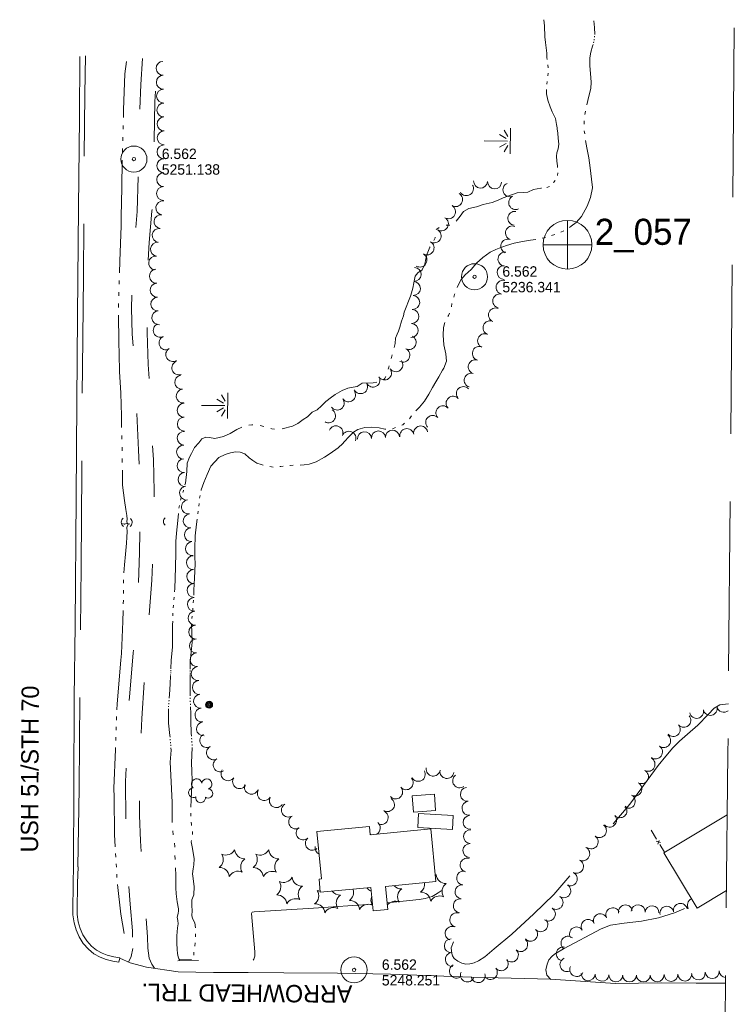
# Model space of a CAD drawing. Header units: feet. Extents: x 190954 to 193035, y 263439 to 264750.
# Tile 3 of 4: x 191728 to 192139, y 264112 to 264677. Entities that reach past the tile are written whole.
import ezdxf

# ---------------------------------------------------------------- set-up
doc = ezdxf.new("R2010")
doc.units = ezdxf.units.FT
doc.header["$MEASUREMENT"] = 0
for name, pattern in [('DGN Style 3', [136.13208, 97.2372, -38.89488]), ('DGN Style 5', [68.06604, 29.17116, -38.89488]), ('DGN Style 6', [184.945154, 0.097237, -38.89488, 68.06604, -38.89488, 0.097237, -38.89488])]:
    doc.linetypes.add(name, pattern=pattern)
for name, color, linetype, lineweight in [('E_DWY', 3, 'DGN Style 3', 0), ('E_LAND_Vegetation', 20, 'Continuous', 0), ('E_MAP_Limits', 20, 'DGN Style 3', 0), ('E_MAP_PassPoints', 43, 'Continuous', 0), ('E_MISCPROP', 43, 'Continuous', 0), ('E_MISCPROP_HvyLine', 251, 'Continuous', 13), ('E_MISCPROP_Railing', 43, 'Continuous', 0), ('E_PATH_Sidewalk', 3, 'DGN Style 5', 0), ('E_RDWY', 43, 'Continuous', 13), ('E_RDWY_Gravel', 43, 'DGN Style 3', 13), ('E_RDWY_Name', 231, 'Continuous', 0), ('E_WTR', 251, 'DGN Style 6', 0)]:
    doc.layers.add(name, color=color, linetype=linetype, lineweight=lineweight)
doc.styles.add('Style-IGR_FONT_0', font='IGR_FONT_0.shx')

# ---------------------------------------------------------------- blocks, each defined once
blk = doc.blocks.new('PP_5')
at = {"layer": 'E_MAP_PassPoints', "color": 43, "linetype": 'Continuous', "lineweight": 0}
for radius in [7.5, 0.96]:
    blk.add_circle((0, 0), radius, dxfattribs=at)
blk = doc.blocks.new('PP_6')
at = {"layer": 'E_MAP_PassPoints', "color": 43, "linetype": 'Continuous', "lineweight": 0}
for radius in [7.5, 0.96]:
    blk.add_circle((0, 0), radius, dxfattribs=at)
blk = doc.blocks.new('PHOTOC')
at = {"layer": 'E_MAP_Limits', "color": 3, "linetype": 'Continuous', "lineweight": 0}
for p, q in [((0.12, 14.06), (0.06, -13.8)), ((-13.79, 0.03), (14.12, 0.01))]:
    blk.add_line(p, q, dxfattribs=at)
blk.add_circle((0.17, 0.03), 14, dxfattribs=at)
blk = doc.blocks.new('CULVRT_2')
at = {"layer": 'E_MISCPROP_Railing', "color": 43, "linetype": 'Continuous', "lineweight": 0}
blk.add_arc((2.38, 1.79), 2.98, 216.8792, 323.1188, dxfattribs=at)
blk = doc.blocks.new('CULVRT_3')
at = {"layer": 'E_MISCPROP_Railing', "color": 43, "linetype": 'Continuous', "lineweight": 0}
blk.add_arc((2.23, 1.67), 2.79, 216.8798, 323.1194, dxfattribs=at)
blk = doc.blocks.new('CULVRT_4')
at = {"layer": 'E_MISCPROP_Railing', "color": 43, "linetype": 'Continuous', "lineweight": 0}
blk.add_arc((2.1, 1.58), 2.63, 216.8792, 323.1187, dxfattribs=at)
blk = doc.blocks.new('MARSH')
at = {"layer": 'E_WTR', "color": 150, "linetype": 'Continuous', "lineweight": 0}
for p, q in [((0.03, 15.02), (0.03, 1.6)), ((-1.34, 2.37), (-3.54, 6.22)), ((1.46, 2.37), (3.66, 6.22)), ((-6.13, 3.53), (-2.44, 1.44)), ((6.25, 3.53), (2.56, 1.44)), ((-7.39, -0.05), (7.4, -0.05))]:
    blk.add_line(p, q, dxfattribs=at)
blk = doc.blocks.new('POLE_1')
at = {"layer": 'E_MISCPROP', "color": 1, "linetype": 'Continuous', "lineweight": 0}
for centre, radius in [((-0.01, 0.02), 2.02), ((-0.01, 0.03), 1.52), ((0, -0.01), 1.01), ((0, 0), 0.502)]:
    blk.add_circle(centre, radius, dxfattribs=at)
blk = doc.blocks.new('PINEL')
at = {"layer": 'E_LAND_Vegetation', "color": 94, "linetype": 'Continuous', "lineweight": 0}
for centre, start, end in [((-8.14, 7.32), 275.2115, 0.9764), ((2.26, 10.71), 215.2115, 300.9764), ((10.41, 3.41), 155.2115, 240.9765), ((-10.4, -3.39), 335.2115, 60.9764), ((-2.25, -10.7), 35.2115, 120.9765), ((8.15, -7.3), 95.2115, 180.9765)]:
    blk.add_arc(centre, 5.72, start, end, dxfattribs=at)
blk = doc.blocks.new('TREE')
at = {"layer": 'E_LAND_Vegetation', "color": 94, "linetype": 'Continuous', "lineweight": 0}
for centre, radius, start, end in [((-1.47, 4.28), 2.78, 1.3948, 209.1678), ((-4.47, 0.2), 2.78, 78.0718, 279.0828), ((3.57, 2.42), 2.97, 278.4239, 139.6578), ((-2.01, -4.2), 2.61, 140.7799, 358.7125), ((3.46, -3.43), 2.97, 196.0747, 79.048)]:
    blk.add_arc(centre, radius, start, end, dxfattribs=at)

msp = doc.modelspace()

# ---------------------------------------------------------------- linework, layer by layer
at = {"layer": 'E_DWY', "color": 2, "linetype": 'DGN Style 3', "lineweight": 0, "flags": 128}
for points in [[(192135.47, 264284.22), (192130.56, 264283.66), (192127.3, 264281.73), (192123.89, 264278.16), (192117.86, 264272.04), (192112.02, 264266.89), (192107.33, 264262.72), (192103.66, 264259.02), (192099.51, 264254.23), (192095.23, 264248.75), (192078.92, 264226.53), (192063.98, 264209.14), (192046.52, 264187.97), (192035.21, 264174.74), (192023.8, 264163.62), (192011.11, 264151.8), (192000.88, 264143.47), (191995.57, 264138.76), (191991.85, 264136.59), (191989.36, 264135.49), (191986.85, 264134.78), (191984.56, 264134.66), (191982.4, 264135.13), (191979.98, 264136.44), (191977.92, 264137.97), (191976.92, 264139.5), (191976.51, 264140.8), (191976.21, 264144.03), (191977.5, 264147.6), (191984.39, 264169.13), (191983.07, 264172.07), (191972.92, 264177.15), (191971.76, 264177.23), (191970.37, 264176.72), (191968.75, 264175.61), (191967.22, 264174.61), (191965.31, 264173.47), (191961.2, 264172.41), (191957.9, 264171.82), (191939.38, 264169.86)], [(191930.99, 264169.06), (191897.07, 264166.79), (191862.97, 264164.75), (191861.85, 264164.46), (191861.44, 264163.75), (191863.4, 264141.8), (191863.34, 264139.31), (191862.75, 264137.44), (191861.32, 264135.29), (191859.13, 264133.17), (191852.93, 264129.86)], [(192033.47, 264125.91), (192031.22, 264128.3), (192030.55, 264131.4), (192031.3, 264134.63), (192032.41, 264137.13), (192034.05, 264139.01), (192035.55, 264140.39), (192040.82, 264143.47), (192062.35, 264154.87), (192067.71, 264157), (192075.64, 264158.22), (192085.6, 264159.25), (192095.38, 264161.22), (192104.5, 264164.09), (192109.93, 264166.41), (192115.78, 264169.67)]]:
    msp.add_lwpolyline(points, dxfattribs=at)
at = {"layer": 'E_LAND_Vegetation', "color": 94, "linetype": 'Continuous', "lineweight": 0}
for centre, radius, start, end in [((191810.67, 264649.51), 4, 91.104, 271.0887), ((191810.82, 264641.52), 4, 91.104, 271.0887), ((191810.98, 264633.53), 4, 91.104, 271.0887), ((191811.13, 264625.54), 4, 91.104, 271.0887), ((191811.28, 264617.54), 4, 91.104, 271.0887), ((191811.32, 264609.49), 4, 89.2663, 269.251), ((191811.22, 264601.49), 4, 89.2663, 269.251), ((191811.11, 264593.5), 4, 89.2663, 269.251), ((191811.01, 264585.51), 4, 89.2663, 269.251), ((191810.91, 264577.52), 4, 89.2663, 269.251), ((191984.99, 264580.35), 4.03, 211.3272, 31.3118), ((191993.14, 264584.69), 4.03, 176.8284, 356.8131), ((192001.2, 264584.24), 4.03, 176.8284, 356.8131), ((192009.97, 264579.72), 4.03, 114.3282, 294.3129), ((191978.77, 264574.05), 4.03, 239.4193, 59.404), ((192013.29, 264572.37), 4.03, 114.3282, 294.3129), ((191810.51, 264569.3), 4, 82.6318, 262.6164), ((191974.67, 264567.1), 4.03, 239.4193, 59.404), ((191809.49, 264561.38), 4, 82.6318, 262.6164), ((191970.56, 264560.16), 4.03, 239.4193, 59.404), ((192012.83, 264563.29), 4.03, 83.1843, 263.169), ((191808.46, 264553.45), 4, 82.6318, 262.6164), ((192011.46, 264554.87), 4.03, 69.9464, 249.931), ((191966.46, 264553.21), 4.03, 239.4193, 59.404), ((192008.69, 264547.29), 4.03, 69.9464, 249.931), ((191807.43, 264545.53), 4, 82.6318, 262.6164), ((191962.35, 264546.27), 4.03, 239.4193, 59.404), ((191806.41, 264537.6), 4, 82.6318, 262.6164), ((191958.24, 264539.32), 4.03, 239.4193, 59.404), ((192007.14, 264539.87), 4.03, 82.1183, 262.103), ((191954.9, 264531.09), 4.03, 267.1148, 87.0995), ((192006.63, 264532.15), 4.03, 90.4554, 270.4401), ((191806.81, 264530), 4, 93.1304, 273.1151), ((191807.24, 264522.02), 4, 93.1304, 273.1151), ((191954.5, 264523.03), 4.03, 267.1148, 87.0995), ((192006.03, 264523.64), 4.03, 76.2961, 256.2808), ((191807.68, 264514.04), 4, 93.1304, 273.1151), ((191954.09, 264514.98), 4.03, 267.1148, 87.0995), ((192004.12, 264515.8), 4.03, 76.2961, 256.2808), ((192001.69, 264507.78), 4.03, 67.2127, 247.1974), ((191808.25, 264506.15), 4, 95.3546, 275.3393), ((191953.68, 264506.92), 4.03, 267.1148, 87.0995), ((191809.03, 264498.93), 4, 114.7137, 294.6984), ((191953.27, 264498.86), 4.03, 267.1148, 87.0995), ((191998.57, 264500.34), 4.03, 67.2127, 247.1974), ((191812.37, 264491.67), 4, 114.7137, 294.6984), ((191952.02, 264491.9), 4.03, 243.8745, 63.8592), ((191995.44, 264492.9), 4.03, 67.2127, 247.1974), ((191992.42, 264485.65), 4.03, 73.1387, 253.1234), ((191816.25, 264485), 4, 121.9228, 301.9075), ((191948.46, 264484.66), 4.03, 243.8745, 63.8592), ((191819.72, 264477.35), 4, 109.3934, 289.3781), ((191944.38, 264479.18), 4.03, 216.141, 36.1257), ((191990.08, 264477.93), 4.03, 73.1387, 253.1234), ((191821.37, 264469.09), 4, 96.2614, 276.2461), ((191931.27, 264470.34), 4.03, 208.1361, 28.1208), ((191937.87, 264474.42), 4.03, 216.141, 36.1257), ((191987.74, 264470.21), 4.03, 73.1387, 253.1234), ((191924.16, 264466.54), 4.03, 208.1361, 28.1208), ((191983.22, 264462.56), 4.03, 43.2692, 223.2539), ((191822.24, 264461.14), 4, 96.2614, 276.2461), ((191917.22, 264461.89), 4.03, 216.1387, 36.1234), ((191977.35, 264457.03), 4.03, 43.2692, 223.2539), ((191822.77, 264452.98), 4, 90.8203, 270.805), ((191910.7, 264457.13), 4.03, 216.1387, 36.1234), ((191971.47, 264451.5), 4.03, 43.2692, 223.2539), ((191905.75, 264449.8), 4.03, 239.8224, 59.8071), ((191965.6, 264445.97), 4.03, 43.2692, 223.2539), ((191822.88, 264444.99), 4, 90.8203, 270.805), ((191910.01, 264440), 4.03, 337.5342, 157.5189), ((191958.67, 264439.91), 4.03, 10.7923, 190.777), ((191822.84, 264436.87), 4, 87.3817, 267.3663), ((191917.46, 264436.91), 4.03, 337.5342, 157.5189), ((191926.34, 264436.61), 4.03, 3.0872, 183.0718), ((191934.4, 264437.05), 4.03, 3.0872, 183.0718), ((191942.46, 264437.48), 4.03, 3.0871, 183.0718), ((191950.74, 264438.4), 4.03, 10.7923, 190.777), ((191822.47, 264428.89), 4, 87.3817, 267.3663), ((191822.68, 264421.17), 4, 94.3698, 274.3544), ((191823.29, 264413.2), 4, 94.3698, 274.3544), ((191824.18, 264405.38), 4, 97.7742, 277.7589), ((191825.26, 264397.46), 4, 97.7742, 277.7589), ((191826.27, 264389.42), 4, 94.6891, 274.6738), ((191826.92, 264381.46), 4, 94.6891, 274.6738), ((191827.57, 264373.49), 4, 94.6891, 274.6738), ((191828.11, 264365.4), 4, 91.4286, 271.4133), ((191828.31, 264357.41), 4, 91.4286, 271.4133), ((191828.51, 264349.42), 4, 91.4286, 271.4133), ((191828.7, 264341.43), 4, 91.4286, 271.4133), ((191829.04, 264333.49), 4, 92.7042, 272.6888), ((191829.42, 264325.51), 4, 92.7042, 272.6888), ((191829.79, 264317.52), 4, 92.7042, 272.6888), ((191830.19, 264309.61), 4, 94.6819, 274.6666), ((191830.84, 264301.65), 4, 94.6819, 274.6666), ((191831.49, 264293.68), 4, 94.6819, 274.6666), ((191832.18, 264285.77), 4, 96.0609, 276.0456), ((191833.02, 264277.82), 4, 96.0609, 276.0456), ((192117.21, 264279.9), 4.02, 192.6825, 12.6672), ((192125.05, 264281.66), 4.02, 192.6825, 12.6672), ((192132.89, 264283.43), 4.02, 192.6825, 309.2641), ((191833.86, 264269.87), 4, 96.0609, 276.0456), ((192109.91, 264274.8), 4.02, 220.9934, 40.9781), ((192103.84, 264269.53), 4.02, 220.9934, 40.9781), ((191835.78, 264263.14), 4, 118.9855, 298.9702), ((192098.29, 264263.12), 4.02, 234.4421, 54.4268), ((191839.65, 264256.14), 4, 118.9855, 298.9702), ((192093.61, 264256.59), 4.02, 234.4421, 54.4268), ((191843.52, 264249.15), 4, 118.9855, 298.9702), ((192089.32, 264249.49), 4.02, 241.9383, 61.923), ((191848, 264244.04), 4, 145.9883, 325.973), ((191957.28, 264243.74), 4.02, 208.5499, 28.5346), ((191965.87, 264246.73), 4.02, 170.4264, 350.4111), ((191973.8, 264245.39), 4.02, 170.4264, 350.4111), ((192085.54, 264242.4), 4.02, 241.9383, 61.923), ((191854.63, 264239.57), 4, 145.9883, 325.973), ((191950.34, 264238.91), 4.02, 221.1946, 41.1793), ((191981.09, 264240.02), 4.02, 126.7837, 306.7683), ((191861.44, 264236.34), 4, 157.4562, 337.4409), ((191868.87, 264232.69), 4, 149.1966, 329.1813), ((191944.29, 264233.62), 4.02, 221.1946, 41.1793), ((191985.53, 264232.25), 4.02, 96.4542, 276.4388), ((192081.76, 264235.31), 4.02, 241.9383, 61.923), ((191875.74, 264228.6), 4, 149.1966, 329.1813), ((191939.61, 264226.36), 4.02, 237.7861, 57.7708), ((192077.98, 264228.22), 4.02, 241.9383, 61.923), ((191882.69, 264223.17), 4, 121.4705, 301.4552), ((191986.43, 264224.27), 4.02, 96.4542, 276.4388), ((192073.22, 264222.81), 4.02, 222.0558, 42.0405), ((191886.86, 264216.35), 4, 121.4705, 301.4552), ((191935.95, 264218.93), 4.02, 244.706, 64.6907), ((191987.17, 264216.16), 4.02, 93.571, 273.5557), ((192067.25, 264217.42), 4.02, 222.0558, 42.0405), ((191891.14, 264210.06), 4, 131.2959, 311.2806), ((191931.48, 264212.88), 4.02, 298.9533, 51.38), ((191987.37, 264207.91), 4.02, 87.3817, 267.3663), ((192061.39, 264211.38), 4.02, 233.5028, 53.4875), ((191896.42, 264204.06), 4, 131.2959, 311.2806), ((191931.48, 264212.88), 4.02, 242.9213, 252.0249), ((192056.61, 264204.92), 4.02, 233.5028, 53.4875), ((191902.09, 264201.49), 4, 169.2412, 244.344), ((191987, 264199.88), 4.02, 87.3817, 267.3663), ((192051.8, 264198.04), 4.02, 243.5677, 63.5524), ((191985.43, 264191.57), 4.02, 74.6602, 254.6449), ((192048.22, 264190.85), 4.02, 243.5677, 63.5524), ((191962.48, 264188.87), 5.72, 324.5988, 331.525), ((191973.2, 264186.71), 5.72, 185.7601, 271.525), ((191983.38, 264184.13), 4.02, 83.1298, 263.1145), ((192044.64, 264183.65), 4.02, 243.5677, 63.5524), ((191914.37, 264175.87), 5.72, 305.7601, 19.0984), ((191932.33, 264181.93), 5.72, 216.7147, 248.8657), ((191947.63, 264183.63), 5.72, 222.8032, 271.525), ((191951.13, 264173.27), 5.72, 125.7601, 211.525), ((191955.25, 264180.65), 5.72, 305.7601, 7.7603), ((191976.7, 264176.34), 5.72, 125.7601, 211.525), ((191982.41, 264176.15), 4.02, 83.1298, 263.1145), ((192040.93, 264176.83), 4.02, 236.5015, 56.4861), ((191894.43, 264174), 5.72, 305.7601, 31.525), ((191901.66, 264182.22), 5.72, 245.7601, 262.7978), ((191912.39, 264180.06), 5.72, 217.302, 271.525), ((191915.89, 264169.69), 5.72, 125.7601, 211.525), ((191935.83, 264171.56), 5.72, 157.5146, 211.525), ((191958.74, 264170.28), 5.72, 5.7601, 91.525), ((191969.47, 264168.13), 5.72, 65.7601, 151.525), ((191981.45, 264168.17), 4.02, 83.1298, 263.1145), ((192036.5, 264170.13), 4.02, 236.5015, 56.4861), ((192115.9, 264168.5), 3.98, 113.6627, 210.1158), ((191897.93, 264163.63), 5.72, 5.7601, 91.525), ((191908.66, 264161.48), 5.72, 65.7601, 151.525), ((191917.87, 264165.5), 5.72, 5.7601, 91.525), ((191928.6, 264163.35), 5.72, 65.7601, 151.525), ((191943.9, 264165.05), 5.72, 65.7601, 140.4145), ((192032.06, 264163.43), 4.02, 236.5015, 56.4861), ((192069.08, 264163.01), 3.98, 25.2594, 205.2441), ((192076.34, 264164.72), 3.98, 12.0654, 192.0501), ((192083.66, 264164.77), 3.98, 356.1116, 176.0963), ((192091.64, 264164.26), 3.98, 357.2219, 177.2066), ((192100.11, 264163.94), 3.98, 11.6971, 191.6818), ((192107.91, 264165.55), 3.98, 11.6971, 191.6818), ((191979.45, 264160.1), 4.02, 75.3715, 255.3562), ((192061.88, 264159.62), 3.98, 25.2594, 205.2441), ((191976.79, 264152.3), 4.02, 69.6492, 249.6338), ((192027.69, 264157.32), 4.02, 223.0027, 42.9874), ((192048.22, 264152.05), 3.98, 32.655, 212.6397), ((192054.92, 264156.35), 3.98, 32.655, 212.6397), ((192021.82, 264151.84), 4.02, 223.0027, 42.9874), ((192043.31, 264146.7), 3.98, 50.3533, 230.338), ((191976.32, 264145.2), 4.02, 91.7801, 271.7647), ((192016.15, 264145.88), 4.02, 228.1805, 48.1652), ((192040.6, 264140.57), 3.98, 78.6535, 258.6382), ((191976.87, 264137.32), 4.02, 95.3551, 275.3398), ((192010.79, 264139.89), 4.02, 228.1805, 48.1652), ((192042.71, 264134.3), 3.98, 111.8622, 291.8469), ((191979.23, 264130.65), 4.02, 117.7286, 297.7132), ((191998.71, 264129.86), 4.02, 218.743, 38.7277), ((192004.98, 264134.89), 4.02, 218.743, 38.7277), ((192048.32, 264131.53), 3.98, 155.0117, 334.9963), ((191985.57, 264128.44), 4.02, 157.0567, 337.0414), ((191991.73, 264128.02), 4.02, 195.8934, 15.878), ((192054.93, 264129.1), 3.98, 177.4709, 357.4556), ((192062.88, 264128.75), 3.98, 177.4709, 357.4556), ((192070.83, 264128.4), 3.98, 177.4709, 357.4556), ((192078.69, 264128.4), 3.98, 180.0232, 0.0079), ((192086.65, 264128.4), 3.98, 180.0232, 0.0079), ((192094.56, 264128.49), 3.98, 181.5396, 1.5243), ((192102.51, 264128.71), 3.98, 181.5396, 1.5243), ((192110.47, 264128.92), 3.98, 181.5396, 1.5243), ((192118.26, 264129.57), 3.98, 185.3567, 5.3414), ((192126.18, 264130.31), 3.98, 185.3567, 5.3414), ((192134.24, 264130.88), 3.98, 181.9479, 265.1697)]:
    msp.add_arc(centre, radius, start, end, dxfattribs=at)
at = {"layer": 'E_MAP_Limits', "color": 3, "linetype": 'DGN Style 3', "lineweight": 0, "flags": 128}
msp.add_lwpolyline([(192138.89, 264672.71), (192135.22, 264255.85), (192132.8, 264018.64), (192133.55, 263854.72)], dxfattribs=at)
at = {"layer": 'E_MISCPROP_HvyLine', "color": 230, "linetype": 'Continuous', "lineweight": 13, "flags": 128}
for points in [[(191953.85, 264231.41), (191966.55, 264232.34), (191967.24, 264222.94), (191954.54, 264222.02)], [(191957.52, 264221.25), (191977.41, 264220.13), (191976.96, 264212), (191957.06, 264213.12)], [(191964.57, 264212.36), (191929.68, 264209.01), (191929.22, 264213.78), (191899.11, 264210.89), (191901.72, 264183.71), (191900.27, 264183.57), (191901, 264175.94), (191930.06, 264178.73), (191931.36, 264165.2), (191939.74, 264166.01), (191938.47, 264179.27), (191967.48, 264182.05)]]:
    msp.add_lwpolyline(points, close=True, dxfattribs=at)
msp.add_lwpolyline([(192134.42, 264176.93), (192117.49, 264166.82), (192098.44, 264198.7), (192134.86, 264220.47)], dxfattribs=at)
at = {"layer": 'E_MISCPROP_Railing', "color": 43, "linetype": 'Continuous', "lineweight": 0}
for p, q in [((192096.55, 264204.48), (192094.04, 264205.26)), ((192095.03, 264203.65), (192095.69, 264205.8))]:
    msp.add_line(p, q, dxfattribs=at)
at = {"layer": 'E_MISCPROP_Railing', "color": 43, "linetype": 'Continuous', "lineweight": 0, "flags": 128}
for points in [[(192094.25, 264206.45), (192091.11, 264211.59)], [(192098.85, 264198.94), (192096.08, 264203.46)]]:
    msp.add_lwpolyline(points, dxfattribs=at)
at = {"layer": 'E_MISCPROP_Railing', "color": 43, "linetype": 'Continuous', "lineweight": 13, "flags": 128}
msp.add_lwpolyline([(191819.2, 264136.47), (191830.96, 264136.73)], dxfattribs=at)
at = {"layer": 'E_PATH_Sidewalk', "color": 2, "linetype": 'DGN Style 5', "lineweight": 0, "flags": 128}
for points in [[(191798.78, 264655.08), (191797.87, 264640.23), (191796.84, 264616.49), (191796.68, 264595.28), (191795.74, 264567.18), (191794, 264542.5), (191792.81, 264524.69), (191792.45, 264511.64), (191792.97, 264496.77), (191794.13, 264478.38), (191795.36, 264454.29), (191796.51, 264430.04), (191797.44, 264408.3), (191797.42, 264389.81), (191797.19, 264371.06), (191796.52, 264353.61), (191794.93, 264332.51), (191793.53, 264313.49), (191791.49, 264290.37), (191790.21, 264265.96), (191789.1, 264239.59), (191789.22, 264210.4), (191790.36, 264187.17), (191791.74, 264169.05), (191793.09, 264153.78), (191793.24, 264143.71)], [(191805.76, 264132.28), (191804.24, 264134.66), (191802.73, 264138.09), (191801.95, 264143.89), (191801.66, 264150.37), (191800.4, 264170.57), (191798.76, 264191.53), (191797.69, 264205.48), (191797.12, 264220.03), (191797.18, 264236.38), (191797.64, 264256.1), (191798.49, 264275.79), (191800.29, 264303.25), (191802.4, 264329.8), (191804.14, 264355.36), (191805.07, 264375.13), (191805.52, 264391.44), (191805.56, 264406.28), (191805.11, 264424.65), (191804.32, 264439.1), (191803.46, 264456.72), (191802.13, 264479.37), (191801.53, 264497.73), (191801.26, 264515.79), (191801.87, 264533.87), (191802.72, 264549.42), (191804.28, 264567.5), (191805.14, 264587.98), (191805.55, 264608.26), (191806.02, 264630.28), (191807.41, 264656.21)], [(191793.24, 264143.71), (191792.25, 264138.94), (191790.88, 264135.81)]]:
    msp.add_lwpolyline(points, dxfattribs=at)
at = {"layer": 'E_RDWY', "color": 30, "linetype": 'Continuous', "lineweight": 13, "flags": 128}
for points in [[(191759.3, 264190.73), (191759.31, 264235.64), (191759.6, 264287.71), (191760.11, 264329.38), (191760.8, 264402.6), (191761.18, 264458.02), (191761.52, 264507.31), (191762.04, 264569.43), (191762.57, 264621.07), (191762.77, 264656.22)], [(191785.84, 264138.18), (191785.35, 264135.73), (191781.83, 264136.44), (191777.91, 264137.36), (191774.58, 264138.59), (191770.92, 264140.58), (191767.79, 264143.17), (191764.82, 264146.46), (191762.44, 264150.25), (191760.67, 264154.29), (191759.52, 264158.46), (191758.89, 264162.94), (191758.77, 264165.1), (191759, 264181.19), (191759.3, 264190.73)], [(191785.84, 264138.18), (191782.37, 264138.88), (191778.63, 264139.76), (191775.61, 264140.88), (191772.33, 264142.66), (191769.52, 264144.99), (191766.82, 264147.97), (191764.65, 264151.42), (191763.03, 264155.13), (191761.98, 264158.97), (191761.38, 264163.19), (191761.27, 264165.15), (191761.5, 264181.14), (191761.8, 264190.65)], [(192117.04, 264123.76), (192096.99, 264123.81), (192070.58, 264123.57), (192033.28, 264125.92), (191988.03, 264127.07), (191966.67, 264127.96), (191941.35, 264128.81), (191910.85, 264129.37), (191879.97, 264129.63), (191859.62, 264129.91), (191839.73, 264129.76), (191819.3, 264130.18), (191801.18, 264133), (191791.79, 264135.4), (191785.82, 264138.08)], [(192133.87, 264123.79), (192130.66, 264123.65), (192117.04, 264123.76)]]:
    msp.add_lwpolyline(points, dxfattribs=at)
at = {"layer": 'E_RDWY_Gravel', "color": 30, "linetype": 'DGN Style 3', "lineweight": 13, "flags": 128}
msp.add_lwpolyline([(191761.7, 264190.65), (191762.48, 264235.74), (191762.94, 264291.84), (191763.52, 264363.52), (191763.96, 264418.29), (191764.37, 264477.09), (191764.9, 264529.85), (191765.25, 264586.03), (191765.68, 264634.64), (191766.02, 264656.74)], dxfattribs=at)
at = {"layer": 'E_WTR', "color": 150, "linetype": 'Continuous', "lineweight": 0, "flags": 128}
for points in [[(192031.41, 264654.57), (192031.27, 264655.68), (192031.09, 264658.31), (192030.74, 264661.34), (192030.34, 264664.36), (192030.1, 264667.57), (192029.86, 264673.96), (192029.47, 264677.46)], [(192058.79, 264668.99), (192058.8, 264669.02), (192058.61, 264672.89), (192058.19, 264676.79)], [(192058.03, 264664.2), (192058.17, 264664.72)], [(192058.39, 264665.77), (192058.45, 264666.31)], [(192058.59, 264667.38), (192058.66, 264667.92)], [(192055.88, 264655.57), (192056.46, 264658.8), (192057.49, 264662.25), (192057.74, 264663.16)], [(191789.61, 264653.4), (191788.77, 264646.34), (191788.03, 264625.68), (191787.89, 264621.16)], [(192055.88, 264655.57), (192055.89, 264650.98), (192056.31, 264646.55), (192056.65, 264641.64), (192056.48, 264637.85), (192055.35, 264633.57), (192054.21, 264628.55)], [(192031.91, 264649.84), (192031.78, 264651.42)], [(192031.1, 264640.4), (192031.37, 264641.96)], [(192031.76, 264645.1), (192031.91, 264646.68)], [(192037.08, 264615.31), (192036.75, 264617.3), (192036.08, 264620.71), (192034.26, 264624.42), (192033.04, 264627.42), (192031.69, 264631.12), (192031.05, 264634.83), (192030.93, 264637.25)], [(192053.43, 264624.86), (192053.25, 264623.96), (192053.07, 264623.01)], [(192052.65, 264619.28), (192052.63, 264617.39)], [(191787.75, 264616.7), (191787.68, 264614.48)], [(192037.32, 264592.56), (192037.22, 264593.4), (192036.96, 264596.2), (192036.7, 264599), (192036.99, 264600.91), (192037.66, 264603.2), (192038.05, 264605.95), (192037.78, 264609.39), (192037.58, 264612.2), (192037.16, 264614.81), (192037.08, 264615.31)], [(192052.7, 264613.63), (192052.92, 264611.76)], [(191787.54, 264610.02), (191787.47, 264607.79)], [(192053.41, 264608.02), (192054.24, 264603.87), (192055.31, 264598.09), (192056.15, 264592.34), (192056.81, 264585.88), (192057.33, 264580.99)], [(191787.35, 264603.34), (191787.3, 264601.11)], [(191787.21, 264596.66), (191786.89, 264580.89), (191786.63, 264564.35)], [(192037.27, 264587.83), (192037.43, 264589.41)], [(192006.07, 264575.06), (192014.19, 264578), (192017.94, 264578.12), (192020.27, 264578.34), (192023.43, 264579.81), (192027.76, 264580.69), (192028.11, 264580.71)], [(192031.25, 264581.04), (192032.75, 264581.55)], [(192035.03, 264583.71), (192035.27, 264584.03), (192036.02, 264584.94)], [(192057.33, 264580.99), (192057.35, 264580.81), (192056.28, 264575.23), (192054.27, 264570.22), (192051.05, 264564.39), (192047.96, 264560.98), (192045.23, 264558.73), (192044.17, 264558.05)], [(191979.01, 264561.68), (191979.93, 264562.61), (191981.39, 264564.57), (191983.21, 264567.21), (191986.41, 264568.86), (191990.83, 264569.98), (191994.66, 264571.17), (191999.84, 264572.42), (192003.24, 264573.79), (192006.07, 264575.06)], [(191786.63, 264564.35), (191786.54, 264559.04), (191785.86, 264538.58), (191785.62, 264532.06)], [(191967.6, 264556.79), (191967.64, 264556.93), (191969.19, 264557.9), (191969.35, 264557.98)], [(191973.37, 264559.3), (191975.46, 264559.43), (191975.51, 264559.44)], [(191966.26, 264550.58), (191967.03, 264552.11), (191967.03, 264552.55)], [(192024.79, 264551.13), (192021.79, 264550.77), (192017.17, 264549.92), (192012.37, 264549), (192007.97, 264547.65), (192003.75, 264546.19), (192001.94, 264545.38), (191998.64, 264543.77)], [(192030.33, 264552.25), (192028.49, 264551.84)], [(192035.7, 264554.01), (192033.91, 264553.4)], [(192040.95, 264556.09), (192039.21, 264555.38)], [(191952.87, 264518.61), (191953.11, 264519.21), (191954.15, 264523.13), (191954.8, 264526.19), (191955.57, 264529.97), (191957.14, 264532.06), (191959.46, 264533.69), (191961.16, 264536.91), (191961.63, 264540.01), (191962.42, 264542.91), (191963.95, 264546.7), (191964.06, 264546.88)], [(191998.64, 264543.77), (191994.39, 264540.78), (191990.69, 264537.55), (191987.61, 264533.97), (191984.21, 264530.77), (191981.98, 264528.15), (191979.74, 264523.82), (191979.62, 264523.5)], [(191785.47, 264527.61), (191785.39, 264525.38)], [(191785.23, 264520.93), (191785.21, 264520.6), (191785.2, 264518.7)], [(191943.42, 264488.97), (191943.45, 264489.06), (191943.95, 264491.34), (191944.3, 264494.44), (191945.22, 264496.64), (191945.93, 264498.41), (191946.65, 264500.83), (191947.58, 264504.1), (191948.75, 264507.33), (191949.25, 264509.43), (191952.87, 264518.61)], [(191978.25, 264519.87), (191978.09, 264519.43), (191977.67, 264518.02)], [(191785.16, 264514.25), (191785.14, 264512.02)], [(191976.67, 264514.27), (191976.39, 264512.35)], [(191785.1, 264507.56), (191785.1, 264507.25), (191785.21, 264492.89), (191785.55, 264476.09), (191785.6, 264475.27)], [(191975.22, 264508.69), (191974.67, 264507.52), (191974.35, 264506.96)], [(191972.62, 264503.5), (191971.8, 264500.48), (191971.57, 264496.05), (191972.03, 264490.5), (191973.21, 264485.49), (191973.48, 264481.28), (191971.98, 264477.2), (191971.32, 264476.08)], [(191941.78, 264482.73), (191941.92, 264483.39), (191942.23, 264484.84)], [(191939.92, 264476.55), (191940.33, 264477.77), (191940.62, 264478.59)], [(191785.6, 264475.27), (191786.31, 264462.82), (191786.72, 264449.73), (191786.87, 264443)], [(191937.35, 264470.74), (191937.84, 264471.12), (191938.58, 264472.47)], [(191971.32, 264476.08), (191969.09, 264472.28), (191967.37, 264469.29), (191965.49, 264466.06), (191963.33, 264462.15), (191960.87, 264458.27), (191958.01, 264454.83), (191955.95, 264452.61)], [(191905.02, 264458.57), (191906.71, 264459.85), (191909.62, 264462.06), (191913.52, 264464.43), (191916.75, 264465.68), (191919.81, 264466.31), (191922.25, 264466.66), (191925.12, 264468.64), (191931.46, 264468.82), (191933.45, 264469.08)], [(191879.08, 264442.26), (191879.17, 264442.27), (191885.09, 264443.77), (191888.06, 264445.34), (191891.14, 264447.63), (191893.71, 264449.16), (191896.28, 264451.81), (191899.21, 264453.27), (191901.63, 264455.61), (191904.24, 264457.97), (191905.02, 264458.57)], [(191953.39, 264449.69), (191952.31, 264448.08)], [(191860.03, 264444.38), (191861.59, 264444.63), (191862.16, 264444.61)], [(191866.42, 264444.13), (191868.52, 264443.64)], [(191949.49, 264445.48), (191948.43, 264444.69), (191947.86, 264444.46)], [(191786.98, 264438.54), (191787.03, 264436.32)], [(191828.79, 264431.53), (191831.2, 264434.25), (191832.93, 264436.59), (191835.31, 264437.58), (191837.33, 264437.3), (191840.44, 264436.82), (191845.45, 264437.94), (191849.18, 264439.58), (191853.15, 264441.84), (191855.91, 264443.29)], [(191872.67, 264442.49), (191873.16, 264442.36), (191874.79, 264442.17)], [(191938.59, 264442.2), (191938.13, 264442.2), (191934.77, 264442.89), (191930.44, 264443.3), (191926.52, 264443.05), (191922.63, 264441.87), (191920.01, 264440.33), (191917.52, 264437.98), (191914.7, 264434.77), (191913.87, 264433.93)], [(191944.26, 264442.98), (191942.45, 264442.28)], [(191913.87, 264433.93), (191911.37, 264431.4), (191906.67, 264428.19), (191903.47, 264425.95), (191898.6, 264423.32), (191894.6, 264422.06), (191891.69, 264421.61), (191889.36, 264421.48)], [(191787.12, 264431.86), (191787.15, 264429.64)], [(191823.27, 264410.13), (191823.52, 264411.06), (191824.33, 264417.7), (191824.5, 264422.51), (191825.81, 264426.05), (191826.92, 264428.14), (191828.79, 264431.53)], [(191868.16, 264421.47), (191867.03, 264421.72), (191864.47, 264422.66), (191862.34, 264424.04), (191860.19, 264425.67), (191857.63, 264427.9), (191854.89, 264428.82), (191852.28, 264429.05), (191849.33, 264428.59), (191846.31, 264427.49), (191842.72, 264425.92)], [(191787.2, 264425.18), (191787.23, 264422.95)], [(191842.72, 264425.92), (191838.13, 264420.91), (191836.04, 264416.13), (191834.16, 264411.44), (191832.57, 264407.18), (191832.52, 264406.91)], [(191885.48, 264421.33), (191883.72, 264421.28), (191883.54, 264421.26)], [(191787.29, 264418.5), (191787.43, 264409.98), (191788.46, 264401.18), (191789.3, 264395.85), (191789.81, 264392.55), (191790.01, 264390.45), (191789.93, 264389.07), (191790.03, 264388.05), (191790.76, 264387.57), (191791.5, 264387.64)], [(191873.88, 264420.36), (191873.87, 264420.36), (191871.97, 264420.71)], [(191879.68, 264420.86), (191878.25, 264420.71), (191877.75, 264420.67)], [(191822.04, 264405.65), (191822.2, 264406.14), (191822.47, 264407.14)], [(191831.97, 264403.94), (191831.7, 264402.45)], [(191820.64, 264401.22), (191821.11, 264402.7)], [(191831.36, 264399.45), (191831.22, 264397.95)], [(191818, 264371.17), (191818.03, 264372.5), (191818.1, 264377.64), (191818.48, 264382.33), (191819.23, 264389.65), (191819.45, 264393.58)], [(191819.8, 264396.65), (191820.08, 264398.17)], [(191830.91, 264394.95), (191830.71, 264393.45)], [(191788.42, 264387.57), (191788.29, 264387.55), (191787.44, 264387.95)], [(191790.54, 264387.71), (191789.92, 264385.58), (191790, 264383.26), (191789.83, 264379.96), (191789.6, 264376.59), (191789.17, 264370.18), (191788.57, 264364.11), (191788.19, 264359.49)], [(191788.64, 264387.6), (191788.57, 264387.59)], [(191788.86, 264387.64), (191788.79, 264387.63)], [(191789.08, 264387.68), (191789.01, 264387.66)], [(191790.29, 264387.88), (191789.23, 264387.7)], [(191830.33, 264390.45), (191829.96, 264387.58), (191829.09, 264380.79), (191829.01, 264373.6), (191829.02, 264368.64)], [(191817.26, 264348.71), (191817.41, 264350.62), (191817.78, 264362.7), (191818, 264371.17)], [(191829.02, 264368.64), (191829.03, 264364.64), (191828.7, 264356.47), (191828.44, 264349.67), (191828.29, 264346.76)], [(191788, 264355.56), (191787.98, 264353.59)], [(191787.93, 264349.65), (191787.91, 264347.68)], [(191787.85, 264343.74), (191787.82, 264341.77)], [(191816.91, 264344.08), (191817.03, 264345.62)], [(191828.12, 264343.75), (191828.04, 264342.24)], [(191787.75, 264337.84), (191787.65, 264331.59), (191786.71, 264313.17), (191786.38, 264309.32)], [(191816.25, 264334.8), (191816.26, 264335.82), (191816.31, 264336.35)], [(191816.55, 264339.44), (191816.67, 264340.99)], [(191827.86, 264339.23), (191827.71, 264337.73)], [(191815.42, 264309.26), (191816.02, 264316.91), (191816.09, 264322.71), (191816.18, 264329.65), (191816.21, 264331.71)], [(191827.39, 264334.72), (191827.23, 264333.22)], [(191827.01, 264330.22), (191827.35, 264319.74), (191826.79, 264313.94), (191826.22, 264308.39)], [(191786.38, 264309.32), (191784.27, 264284.34), (191784.14, 264280.85)], [(191815.18, 264304.28), (191815.42, 264309.26)], [(191826.22, 264308.39), (191826.22, 264304.24)], [(191815.07, 264302.23), (191815.09, 264302.57)], [(191815.12, 264303.26), (191815.14, 264303.6)], [(191826.22, 264303.66), (191826.22, 264303.38)], [(191826.22, 264302.8), (191826.22, 264302.52)], [(191814.74, 264295.53), (191814.99, 264300.51)], [(191815.02, 264301.2), (191815.04, 264301.54)], [(191826.22, 264301.94), (191826.22, 264301.66)], [(191826.22, 264301.09), (191826.23, 264296.93)], [(191826.23, 264296.93), (191826.25, 264288.77)], [(191814.19, 264287.45), (191814.38, 264289.71), (191814.74, 264295.53)], [(191814.04, 264285.78), (191814.09, 264286.34)], [(191826.26, 264287.65), (191826.26, 264287.08)], [(191826.27, 264285.96), (191826.29, 264285.4)], [(191813.79, 264273.23), (191813.7, 264278.6), (191813.8, 264281.33)], [(191813.85, 264282.44), (191813.87, 264283)], [(191813.92, 264284.11), (191813.93, 264284.45), (191813.95, 264284.67)], [(191826.35, 264284.27), (191826.38, 264283.71)], [(191826.43, 264282.59), (191826.62, 264278.62), (191826.57, 264274.43)], [(191784, 264276.91), (191783.93, 264274.95)], [(191827, 264265.71), (191826.86, 264267.31), (191826.57, 264274.43)], [(191783.79, 264271.01), (191783.72, 264269.04)], [(191813.79, 264273.23), (191814.63, 264266.01), (191814.7, 264265.11)], [(191783.57, 264265.1), (191783.5, 264263.13)], [(191814.79, 264263.99), (191814.83, 264263.42)], [(191827.14, 264263.91), (191827.1, 264264.51)], [(191827.29, 264262.11), (191827.24, 264262.71)], [(191783.36, 264259.2), (191783.31, 264258.05), (191782.46, 264235.74), (191782.52, 264230.66)], [(191815.19, 264258.93), (191815.3, 264257.57), (191814.7, 264250.78)], [(191814.92, 264262.3), (191814.97, 264261.74)], [(191815.06, 264260.61), (191815.1, 264260.05)], [(191827.09, 264250.38), (191827.47, 264259.11)], [(191827.44, 264260.31), (191827.39, 264260.91)], [(191814.7, 264250.78), (191815.23, 264243.32), (191815.82, 264227.45), (191815.93, 264217.89), (191815.95, 264216.11)], [(191826.58, 264224.92), (191826.87, 264229.1), (191827.04, 264233.79), (191827.39, 264240.23), (191827.25, 264245.59), (191827.09, 264250.38)], [(191782.52, 264230.66), (191782.76, 264209.08), (191783.15, 264202.11)], [(191826.61, 264219.65), (191826.59, 264221.41)], [(191827.07, 264214.4), (191826.96, 264214.99), (191826.86, 264216.15)], [(191816.21, 264211.34), (191816.55, 264208.97)], [(191827.49, 264209.2), (191827.65, 264210.95)], [(191817.19, 264204.23), (191817.43, 264202.31), (191817.42, 264201.85)], [(191828.37, 264180.52), (191828.02, 264183.89), (191827.61, 264186.56), (191827.88, 264189.34), (191828.4, 264191.68), (191828.48, 264195.18), (191827.56, 264201.13), (191826.78, 264205), (191826.93, 264205.73)], [(191783.38, 264198.17), (191783.49, 264196.21)], [(191817.47, 264197.07), (191817.62, 264194.98), (191817.64, 264194.69)], [(191783.71, 264192.27), (191783.82, 264190.31)], [(191817.86, 264189.91), (191817.92, 264185.73), (191817.92, 264182.16), (191818.01, 264178.56), (191818.18, 264175.04), (191818.69, 264170.45), (191819.51, 264166.51), (191819.62, 264165.33), (191819.35, 264163.83), (191818.78, 264161.56), (191819.25, 264159.67), (191819.34, 264157.83), (191819.02, 264155.5)], [(191784.03, 264186.38), (191784.14, 264184.41)], [(191784.44, 264180.48), (191786.35, 264163.45), (191788.36, 264152.21)], [(191829.22, 264155.57), (191828.84, 264158.43), (191827.67, 264160.83), (191827.23, 264162.51), (191827.46, 264165.32), (191827.29, 264168.43), (191827.29, 264171.51), (191828.29, 264174.47), (191828.49, 264179.33), (191828.37, 264180.52)], [(191819.02, 264155.5), (191818.51, 264150.9), (191818.53, 264146.67), (191818.79, 264143.08), (191819, 264140.76), (191819.39, 264138.87), (191819.82, 264137.76), (191820.38, 264137.08), (191827.07, 264137.3)], [(191829.3, 264150.3), (191829.33, 264152.06)], [(191828.85, 264145.06), (191829.1, 264146.8)], [(191828.36, 264139.83), (191828.32, 264141.23), (191828.37, 264141.58)]]:
    msp.add_lwpolyline(points, dxfattribs=at)

# ---------------------------------------------------------------- block references
at = {"layer": 'E_LAND_Vegetation', "color": 94, "linetype": 'Continuous', "lineweight": 0, "xscale": 0.9999992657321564, "yscale": 0.9999992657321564, "zscale": 0.9999992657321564, "rotation": 90.54855928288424}
for name, p in [('TREE', (191832.38, 264234.67)), ('PINEL', (191850.26, 264192.7)), ('PINEL', (191869.84, 264192.62)), ('PINEL', (191883.35, 264176.91))]:
    msp.add_blockref(name, p, dxfattribs=at)
at = {"layer": 'E_MAP_Limits', "color": 3, "linetype": 'Continuous', "lineweight": 0, "xscale": 1.00000025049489, "yscale": 1.00000025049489, "zscale": 1.00000025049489, "rotation": 0.04055431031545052}
msp.add_blockref('PHOTOC', (192042.89, 264548.06), dxfattribs=at)
at = {"layer": 'E_MAP_PassPoints', "color": 43, "linetype": 'Continuous', "lineweight": 0, "xscale": 1.00000025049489, "yscale": 1.00000025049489, "zscale": 1.00000025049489, "rotation": 0.04055431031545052}
for name, p in [('PP_6', (191793.94, 264597.34)), ('PP_5', (191989.63, 264529.72)), ('PP_5', (191920.39, 264131.36))]:
    msp.add_blockref(name, p, dxfattribs=at)
at = {"layer": 'E_MISCPROP', "color": 1, "linetype": 'Continuous', "lineweight": 0, "xscale": 1.000001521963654, "yscale": 1.000001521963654, "zscale": 1.000001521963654, "rotation": 89.4381011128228}
msp.add_blockref('POLE_1', (191837.15, 264283.76), dxfattribs=at)
at = {"layer": 'E_MISCPROP_Railing', "color": 43, "linetype": 'Continuous', "lineweight": 0}
for name, p, xscale, yscale, zscale, rotation in [('CULVRT_2', (191787.81, 264390.98), 1.000002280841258, 1.000002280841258, 1.000002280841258, 270.642210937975), ('CULVRT_3', (191791.67, 264386.23), 1.000000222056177, 1.000000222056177, 1.000000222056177, 86.7002037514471), ('CULVRT_4', (191811.86, 264391.15), 0.9999988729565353, 0.9999988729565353, 0.9999988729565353, 270.7772268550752)]:
    msp.add_blockref(name, p, dxfattribs=dict(at, xscale=xscale, yscale=yscale, zscale=zscale, rotation=rotation))
at = {"layer": 'E_WTR', "color": 150, "linetype": 'Continuous', "lineweight": 0, "xscale": 1.000001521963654, "yscale": 1.000001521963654, "zscale": 1.000001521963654, "rotation": 89.4381011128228}
for p in [(192010.18, 264607.66), (191847.76, 264455.63)]:
    msp.add_blockref('MARSH', p, dxfattribs=at)

# ---------------------------------------------------------------- texts
at = {"layer": 'E_MAP_Limits', "color": 3, "linetype": 'Continuous', "lineweight": 0, "style": 'Style-IGR_FONT_0'}
msp.add_text('2_057', height=15, rotation=0.0407, dxfattribs=at).set_placement((192058.72, 264548.03))
at = {"layer": 'E_MAP_PassPoints', "color": 43, "linetype": 'Continuous', "lineweight": 0, "style": 'Style-IGR_FONT_0'}
for s, p in [('6.562', (191809.94, 264597.35)), ('5251.138', (191809.94, 264588.35)), ('6.562', (192005.63, 264529.74)), ('5236.341', (192005.64, 264520.74)), ('6.562', (191936.39, 264131.37)), ('5248.251', (191936.4, 264122.37))]:
    msp.add_text(s, height=6, rotation=0.0407, dxfattribs=at).set_placement(p)
at = {"layer": 'E_RDWY_Name', "color": 30, "linetype": 'Continuous', "lineweight": 0, "style": 'Style-IGR_FONT_0'}
for s, rotation, width, p in [('USH 51/STH 70', 89.6809, 0.999988, (191738.85, 264198.82)), ('ARROWHEAD TRL.', 179.5249, 0.999978, (191919.4, 264122.41))]:
    msp.add_text(s, height=10, rotation=rotation, dxfattribs=dict(at, width=width)).set_placement(p)

doc.saveas('drawing.dxf')
